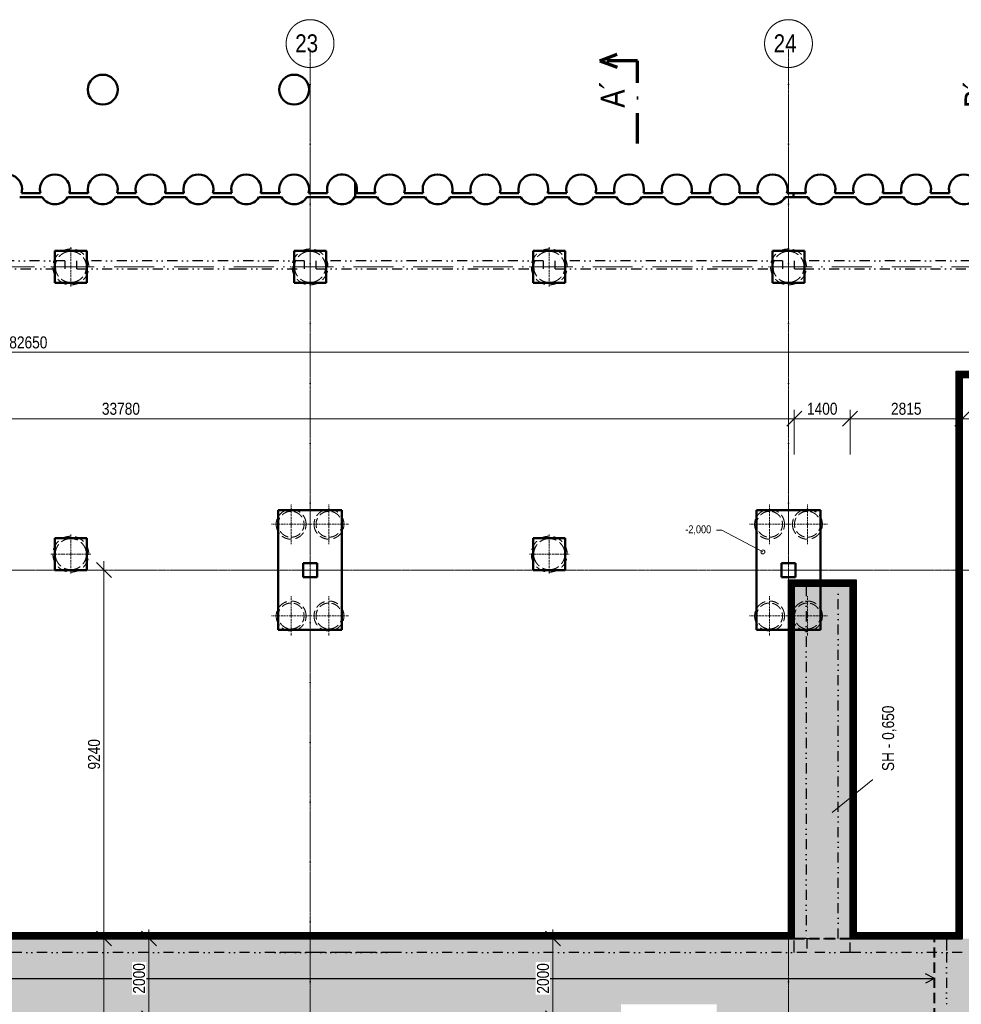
# Model space of a CAD drawing. Header units: millimetres. Extents: x -2694 to 670324, y -147023 to 76385.
# Tile 25 of 51: x 246357 to 269974, y 51690 to 76385. Entities that reach past the tile are written whole.
import ezdxf
from ezdxf import colors
from ezdxf.entities.mleader import LeaderData, LeaderLine
from ezdxf.math import Vec2, Vec3

# ---------------------------------------------------------------- set-up
doc = ezdxf.new("R2010")
doc.units = ezdxf.units.MM
doc.header["$LTSCALE"] = 10
for name, pattern in [('A_CARA_07', [7, 5, -2]), ('Carkovana 0.5x', [0.14, 0.1, -0.04]), ('Cerchovana 2x', [0.5, 0.3, -0.1, 0, -0.1]), ('DASHDOT', [25.4, 12.7, -6.35, 0, -6.35]), ('DASHED', [19.05, 12.7, -6.35]), ('DIVIDE', [31.75, 12.7, -6.35, 0, -6.35, 0, -6.35]), ('Teckovana', [0.06, 0, -0.06]), ('Čerchovaná 20mm', [3000, 2000, -500, 0, -500])]:
    doc.linetypes.add(name, pattern=pattern)
doc.layers.get('0').update_dxf_attribs({"lineweight": 20})
doc.layers.get('Defpoints').update_dxf_attribs({"lineweight": 20})
for name, color, linetype, lineweight in [('_A_OSY_HPFM', 253, 'DASHDOT', 13), ('A_KOTY', 7, 'Continuous', 13), ('A_LEGENDY', 21, 'Continuous', 13), ('A_REZY', 230, 'DASHDOT', 70), ('CA_NEVHRA', 43, 'A_CARA_07', 20), ('CA_POHHRA25', 7, 'Continuous', 20), ('CA_REZY', 1, 'Continuous', 40), ('CA_ZAKLADY25', 43, 'Continuous', 20)]:
    doc.layers.add(name, color=color, linetype=linetype, lineweight=lineweight)
doc.layers.add('A_SRAFY_ZB', color=7, linetype='Continuous', lineweight=13, true_color=0xc8c8c8, transparency=0.3)
doc.layers.add('B_PUD_ZAKLAD_TENKA_PODKLADNI_BETON_A_H.I.', color=7, linetype='Continuous', lineweight=30, true_color=0x05ff44)
doc.layers.add('B_PUD_ZAKLAD_TUCNA_ZAKLAD_SPARA', color=7, linetype='Continuous', lineweight=40, true_color=0xff054b)
doc.layers.add('Rastr', color=252, linetype='Teckovana', lineweight=20, plot=False)
doc.layers.add('Standard', color=131, linetype='Continuous', lineweight=20, transparency=0.25)
doc.styles.add('KÓTY', font='ARIALN.TTF')
doc.dimstyles.new('INPROS - 150', dxfattribs={"dimscale": 150, "dimtxt": 2, "dimasz": 2.5, "dimexe": 1.5, "dimexo": 2, "dimtad": 1, "dimdec": 0, "dimrnd": 5, "dimtxsty": 'KÓTY', "dimblk": 'OBLIQUE', "dimcen": 2.5, "dimdle": 1.5, "dimadec": 0, "dimazin": 0, "dimtfac": 1, "dimtdec": 0, "dimtmove": 2, "dimatfit": 3, "dimldrblk": 'OBLIQUE', "dimfxl": 6, "dimfxlon": 1, "dimtfill": 1, "dimlwd": -1, "dimlwe": -1, "dimarcsym": 0})

# ---------------------------------------------------------------- blocks, each defined once
blk = doc.blocks.new('OSY_HPFM')
at = {"layer": '_A_OSY_HPFM', "color": 7, "linetype": 'Čerchovaná 20mm', "lineweight": 9, "ltscale": 0.05, "transparency": 33554641}
for p, q in [((253640, -1496), (253640, 75185)), ((265640, -1496), (265640, 75185)), ((200726, 70185), (294667, 70185)), ((200726, 62580), (294667, 62580))]:
    blk.add_line(p, q, dxfattribs=at)
at = {"layer": '_A_OSY_HPFM', "color": 7, "lineweight": 9, "ltscale": 100, "transparency": 33554641}
for centre in [(253640, 75785), (265640, 75785)]:
    blk.add_circle(centre, 600, dxfattribs=at)
at = {"layer": '_A_OSY_HPFM', "color": 7, "lineweight": 9, "ltscale": 0.05, "transparency": 33554641, "style": 'KÓTY'}
for s, p in [('23', (253268, 75567)), ('24', (265268, 75567))]:
    blk.add_text(s, height=450, dxfattribs=at).set_placement(p)
blk = doc.blocks.new('zaklady hpfm')
at = {"layer": 'CA_ZAKLADY25', "color": 8, "lineweight": 50, "true_color": 0x7b7b7b}
for p, q in [((254768, 72312), (254768, 71930)), ((254768, 71930), (254768, 72312)), ((246357, 71930), (246923, 71930)), ((246878, 72033), (246402, 72033)), ((247557, 71930), (248123, 71930)), ((248078, 72033), (247602, 72033)), ((248757, 71930), (249323, 71930)), ((249278, 72033), (248802, 72033)), ((249957, 71930), (250523, 71930)), ((250478, 72033), (250002, 72033)), ((251157, 71930), (251723, 71930)), ((251678, 72033), (251202, 72033)), ((252357, 71930), (252923, 71930)), ((252878, 72033), (252402, 72033)), ((253557, 71930), (254123, 71930)), ((254078, 72033), (253602, 72033)), ((254757, 71930), (254768, 71930)), ((254768, 71930), (255323, 71930)), ((255278, 72033), (254802, 72033)), ((255957, 71930), (256523, 71930)), ((256478, 72033), (256002, 72033)), ((257157, 71930), (257723, 71930)), ((257678, 72033), (257202, 72033)), ((258357, 71930), (258923, 71930)), ((258878, 72033), (258402, 72033)), ((259557, 71930), (260123, 71930)), ((260078, 72033), (259602, 72033)), ((260757, 71930), (261323, 71930)), ((261278, 72033), (260802, 72033)), ((261957, 71930), (262523, 71930)), ((262478, 72033), (262002, 72033)), ((263157, 71930), (263723, 71930)), ((263678, 72033), (263202, 72033)), ((264357, 71930), (264923, 71930)), ((264878, 72033), (264402, 72033)), ((265557, 71930), (265768, 71930)), ((265768, 72033), (265602, 72033)), ((266078, 72033), (265768, 72033)), ((265768, 72033), (265768, 71930)), ((265768, 71930), (265768, 72033)), ((265768, 71930), (266123, 71930)), ((266757, 71930), (267323, 71930)), ((267278, 72033), (266802, 72033)), ((267957, 71930), (268523, 71930)), ((268478, 72033), (268002, 72033)), ((269157, 71930), (269723, 71930)), ((269678, 72033), (269202, 72033)), ((248040, 70585), (247240, 70585)), ((247240, 70585), (247240, 69785)), ((247240, 69785), (247240, 70585)), ((247240, 70585), (248040, 70585)), ((248040, 69785), (248040, 70585)), ((248040, 70585), (248040, 69785)), ((254040, 70585), (253240, 70585)), ((253240, 70585), (253240, 69785)), ((253240, 69785), (253240, 70585)), ((253240, 70585), (254040, 70585)), ((254040, 69785), (254040, 70585)), ((254040, 70585), (254040, 69785)), ((260040, 70585), (259240, 70585)), ((259240, 70585), (259240, 69785)), ((259240, 69785), (259240, 70585)), ((259240, 70585), (260040, 70585)), ((260040, 69785), (260040, 70585)), ((260040, 70585), (260040, 69785)), ((266040, 70585), (265240, 70585)), ((265240, 70585), (265240, 69785)), ((265240, 69785), (265240, 70585)), ((265240, 70585), (266040, 70585)), ((266040, 69785), (266040, 70585)), ((266040, 70585), (266040, 69785)), ((247240, 69785), (248040, 69785)), ((248040, 69785), (247240, 69785)), ((253240, 69785), (254040, 69785)), ((254040, 69785), (253240, 69785)), ((259240, 69785), (260040, 69785)), ((260040, 69785), (259240, 69785)), ((265240, 69785), (266040, 69785)), ((266040, 69785), (265240, 69785)), ((254440, 64080), (252840, 64080)), ((252840, 64080), (252840, 61080)), ((252840, 61080), (252840, 64080)), ((252840, 64080), (254440, 64080)), ((254440, 61080), (254440, 64080)), ((254440, 64080), (254440, 61080)), ((266440, 64080), (264840, 64080)), ((264840, 64080), (264840, 61080)), ((264840, 61080), (264840, 64080)), ((264840, 64080), (266440, 64080)), ((266440, 61080), (266440, 64080)), ((266440, 64080), (266440, 61080)), ((248040, 63380), (247240, 63380)), ((247240, 63380), (247240, 62580)), ((247240, 62580), (247240, 63380)), ((247240, 63380), (248040, 63380)), ((248040, 62580), (248040, 63380)), ((248040, 63380), (248040, 62580)), ((260040, 63380), (259240, 63380)), ((259240, 63380), (259240, 62580)), ((259240, 62580), (259240, 63380)), ((259240, 63380), (260040, 63380)), ((260040, 62580), (260040, 63380)), ((260040, 63380), (260040, 62580)), ((253465, 62755), (253815, 62755)), ((253465, 62405), (253465, 62755)), ((253815, 62755), (253465, 62755)), ((253465, 62755), (253465, 62405)), ((253815, 62755), (253815, 62405)), ((253815, 62405), (253815, 62755)), ((265465, 62755), (265815, 62755)), ((265465, 62405), (265465, 62755)), ((265815, 62755), (265465, 62755)), ((265465, 62755), (265465, 62405)), ((265815, 62755), (265815, 62405)), ((265815, 62405), (265815, 62755)), ((247240, 62580), (248040, 62580)), ((248040, 62580), (247240, 62580)), ((259240, 62580), (260040, 62580)), ((260040, 62580), (259240, 62580)), ((253815, 62405), (253465, 62405)), ((253465, 62405), (253815, 62405)), ((265815, 62405), (265465, 62405)), ((265465, 62405), (265815, 62405)), ((252840, 61080), (254440, 61080)), ((254440, 61080), (252840, 61080)), ((264840, 61080), (266440, 61080)), ((266440, 61080), (264840, 61080))]:
    blk.add_line(p, q, dxfattribs=at)
for centre, start, end in [((248440, 74630), 0, 180), ((253240, 74630), 0, 180), ((248440, 74630), 180, 0), ((253240, 74630), 180, 0), ((246040, 72130), 0, 180), ((247240, 72130), 0, 180), ((248440, 72130), 0, 180), ((249640, 72130), 0, 180), ((250840, 72130), 0, 180), ((252040, 72130), 0, 180), ((253240, 72130), 0, 180), ((254440, 72130), 28.997, 180), ((255640, 72130), 0, 180), ((256840, 72130), 0, 180), ((258040, 72130), 0, 180), ((259240, 72130), 0, 180), ((260440, 72130), 0, 180), ((261640, 72130), 0, 180), ((262840, 72130), 0, 180), ((264040, 72130), 0, 180), ((265240, 72130), 0, 180), ((266440, 72130), 0, 180), ((267640, 72130), 0, 180), ((268840, 72130), 0, 180), ((270040, 72130), 0, 180), ((246040, 72130), 345.0379, 360), ((247240, 72130), 180, 194.9621), ((247240, 72130), 345.0379, 0), ((248440, 72130), 180, 194.9621), ((248440, 72130), 345.0379, 360), ((249640, 72130), 180, 194.9621), ((249640, 72130), 345.0379, 0), ((250840, 72130), 180, 194.9621), ((250840, 72130), 345.0379, 360), ((252040, 72130), 180, 194.9621), ((252040, 72130), 345.0379, 360), ((253240, 72130), 180, 194.9621), ((253240, 72130), 345.0379, 360), ((254440, 72130), 180, 194.9621), ((254440, 72130), 0, 28.997), ((254440, 72130), 345.0379, 360), ((255640, 72130), 180, 194.9621), ((255640, 72130), 345.0379, 0), ((256840, 72130), 180, 194.9621), ((256840, 72130), 345.0379, 0), ((258040, 72130), 180, 194.9621), ((258040, 72130), 345.0379, 0), ((259240, 72130), 180, 194.9621), ((259240, 72130), 345.0379, 360), ((260440, 72130), 180, 194.9621), ((260440, 72130), 345.0379, 0), ((261640, 72130), 180, 194.9621), ((261640, 72130), 345.0379, 0), ((262840, 72130), 180, 194.9621), ((262840, 72130), 345.0379, 0), ((264040, 72130), 180, 194.9621), ((264040, 72130), 345.0379, 360), ((265240, 72130), 180, 194.9621), ((265240, 72130), 345.0379, 360), ((266440, 72130), 180, 194.9621), ((266440, 72130), 345.0379, 360), ((267640, 72130), 180, 194.9621), ((267640, 72130), 345.0379, 360), ((268840, 72130), 180, 194.9621), ((268840, 72130), 345.0379, 0), ((270040, 72130), 180, 194.9621), ((247240, 72130), 212.2955, 327.7045), ((248440, 72130), 212.2955, 327.7045), ((249640, 72130), 212.2955, 327.7045), ((250840, 72130), 212.2955, 327.7045), ((252040, 72130), 212.2955, 327.7045), ((253240, 72130), 212.2955, 327.7045), ((254440, 72130), 212.2955, 327.7045), ((255640, 72130), 212.2955, 327.7045), ((256840, 72130), 212.2955, 327.7045), ((258040, 72130), 212.2955, 327.7045), ((259240, 72130), 212.2955, 327.7045), ((260440, 72130), 212.2955, 327.7045), ((261640, 72130), 212.2955, 327.7045), ((262840, 72130), 212.2955, 327.7045), ((264040, 72130), 212.2955, 327.7045), ((265240, 72130), 212.2955, 327.7045), ((266440, 72130), 212.2955, 327.7045), ((267640, 72130), 212.2955, 327.7045), ((268840, 72130), 212.2955, 327.7045), ((270040, 72130), 212.2955, 327.7045)]:
    blk.add_arc(centre, 375, start, end, dxfattribs=at)
blk = doc.blocks.new('PRAHY')
at = {"layer": 'CA_REZY', "color": 251, "linetype": 'DIVIDE', "lineweight": 25, "ltscale": 2, "true_color": 0x646464}
for p, q in [((247490, -125643), (245635, -125643)), ((247490, -125643), (247490, -125643)), ((247490, -125643), (247490, -125843)), ((247790, -125843), (247790, -125643)), ((247790, -125643), (247790, -125643)), ((253490, -125643), (247790, -125643)), ((253490, -125643), (253490, -125643)), ((253490, -125643), (253490, -125843)), ((253790, -125843), (253790, -125643)), ((253790, -125643), (253790, -125643)), ((259490, -125643), (253790, -125643)), ((259490, -125643), (259490, -125643)), ((259490, -125643), (259490, -125843)), ((259790, -125843), (259790, -125643)), ((259790, -125643), (259790, -125643)), ((265490, -125643), (259790, -125643)), ((265490, -125643), (265490, -125643)), ((265490, -125643), (265490, -125843)), ((265790, -125843), (265790, -125643)), ((265790, -125643), (265790, -125643)), ((271490, -125643), (265790, -125643)), ((245745, -125843), (247490, -125843)), ((247790, -125843), (251695, -125843)), ((251695, -125843), (251795, -125843)), ((251795, -125843), (253490, -125843)), ((253790, -125843), (259490, -125843)), ((259790, -125843), (265490, -125843)), ((265790, -125843), (265925, -125843)), ((265925, -125843), (266025, -125843)), ((266025, -125843), (271490, -125843))]:
    blk.add_line(p, q, dxfattribs=at)
blk = doc.blocks.new('rastr jirka netisk')
at = {"layer": 'Rastr', "linetype": 'Cerchovana 2x', "lineweight": 5, "transparency": 33554508}
for p, q in [((253640, 260892), (253640, 199255)), ((265640, 260892), (265640, 199255)), ((300474, 247828), (185603, 247828))]:
    blk.add_line(p, q, dxfattribs=at)
blk = doc.blocks.new('PILOTY')
at = {"layer": 'CA_NEVHRA', "color": 8, "true_color": 0x7b7b7b}
for p, q in [((247640, -131209), (247640, -131010)), ((253640, -131209), (253640, -131010)), ((259640, -131209), (259640, -131010)), ((265640, -131209), (265640, -131010)), ((247640, -131510), (247640, -131209)), ((253640, -131510), (253640, -131209)), ((259640, -131510), (259640, -131209)), ((265640, -131510), (265640, -131209)), ((247440, -131510), (247140, -131510)), ((247640, -131510), (247440, -131510)), ((247640, -131510), (247640, -131809)), ((247640, -131510), (247840, -131510)), ((247840, -131510), (248140, -131510)), ((253440, -131510), (253140, -131510)), ((253640, -131510), (253440, -131510)), ((253640, -131510), (253640, -131809)), ((253640, -131510), (253840, -131510)), ((253840, -131510), (254140, -131510)), ((259440, -131510), (259140, -131510)), ((259640, -131510), (259440, -131510)), ((259640, -131510), (259640, -131809)), ((259640, -131510), (259840, -131510)), ((259840, -131510), (260140, -131510)), ((265440, -131510), (265140, -131510)), ((265640, -131510), (265440, -131510)), ((265640, -131510), (265640, -131809)), ((265640, -131510), (265840, -131510)), ((265840, -131510), (266140, -131510)), ((247640, -131809), (247640, -132010)), ((253640, -131809), (253640, -132010)), ((259640, -131809), (259640, -132010)), ((265640, -131809), (265640, -132010)), ((253165, -137965), (253165, -137465)), ((254115, -137965), (254115, -137465)), ((265165, -137965), (265165, -137465)), ((266115, -137965), (266115, -137465)), ((253165, -137965), (252665, -137965)), ((253165, -137965), (253165, -138014)), ((253165, -137965), (253665, -137965)), ((253165, -138014), (253165, -138465)), ((254115, -137965), (253615, -137965)), ((254115, -137965), (254115, -138014)), ((254115, -137965), (254615, -137965)), ((254115, -138014), (254115, -138465)), ((265165, -137965), (264665, -137965)), ((265165, -137965), (265165, -138014)), ((265165, -137965), (265665, -137965)), ((265165, -138014), (265165, -138465)), ((266115, -137965), (265615, -137965)), ((266115, -137965), (266115, -138014)), ((266115, -137965), (266615, -137965)), ((266115, -138014), (266115, -138465)), ((247640, -138409), (247640, -138215)), ((259640, -138409), (259640, -138215)), ((247640, -138715), (247640, -138409)), ((259640, -138715), (259640, -138409)), ((247440, -138715), (247140, -138715)), ((247640, -138715), (247440, -138715)), ((247640, -138715), (247640, -139009)), ((247640, -138715), (247840, -138715)), ((247840, -138715), (248140, -138715)), ((259440, -138715), (259140, -138715)), ((259640, -138715), (259440, -138715)), ((259640, -138715), (259640, -139009)), ((259640, -138715), (259840, -138715)), ((259840, -138715), (260140, -138715)), ((247640, -139009), (247640, -139215)), ((259640, -139009), (259640, -139215)), ((253165, -140214), (253165, -139765)), ((254115, -140214), (254115, -139765)), ((265165, -140214), (265165, -139765)), ((266115, -140214), (266115, -139765)), ((253165, -140265), (252665, -140265)), ((253165, -140265), (253165, -140214)), ((253165, -140265), (253665, -140265)), ((253165, -140265), (253165, -140765)), ((254115, -140265), (253615, -140265)), ((254115, -140265), (254115, -140214)), ((254115, -140265), (254115, -140765)), ((254115, -140265), (254615, -140265)), ((265165, -140265), (264665, -140265)), ((265165, -140265), (265165, -140214)), ((265165, -140265), (265665, -140265)), ((265165, -140265), (265165, -140765)), ((266115, -140265), (265615, -140265)), ((266115, -140265), (266115, -140214)), ((266115, -140265), (266115, -140765)), ((266115, -140265), (266615, -140265))]:
    blk.add_line(p, q, dxfattribs=at)
at = {"layer": 'CA_NEVHRA', "color": 8, "ltscale": 5, "true_color": 0x7b7b7b}
for centre, radius, start, end in [((247640, -131510), 450, 90, 270), ((247640, -131510), 450, 90, 270), ((247640, -131510), 390, 0, 180), ((247640, -131510), 390, 0, 180), ((247640, -131510), 450, 270, 90), ((247640, -131510), 450, 270, 90), ((253640, -131510), 450, 90, 270), ((253640, -131510), 450, 90, 270), ((253640, -131510), 390, 0, 180), ((253640, -131510), 390, 0, 180), ((253640, -131510), 450, 270, 90), ((253640, -131510), 450, 270, 90), ((259640, -131510), 450, 90, 270), ((259640, -131510), 450, 90, 270), ((259640, -131510), 390, 0, 180), ((259640, -131510), 390, 0, 180), ((259640, -131510), 450, 270, 90), ((259640, -131510), 450, 270, 90), ((265640, -131510), 450, 90, 270), ((265640, -131510), 450, 90, 270), ((265640, -131510), 390, 0, 180), ((265640, -131510), 390, 0, 180), ((265640, -131510), 450, 270, 90), ((265640, -131510), 450, 270, 90), ((247640, -131510), 390, 180, 0), ((247640, -131510), 390, 180, 0), ((253640, -131510), 390, 180, 0), ((253640, -131510), 390, 180, 0), ((259640, -131510), 390, 180, 0), ((259640, -131510), 390, 180, 0), ((265640, -131510), 390, 180, 0), ((265640, -131510), 390, 180, 0), ((253165, -137965), 375, 0, 180), ((253165, -137965), 375, 0, 180), ((253165, -137965), 325, 90, 270), ((253165, -137965), 325, 90, 270), ((253165, -137965), 325, 270, 90), ((253165, -137965), 325, 270, 90), ((254115, -137965), 375, 0, 180), ((254115, -137965), 375, 0, 180), ((254115, -137965), 325, 90, 270), ((254115, -137965), 325, 90, 270), ((254115, -137965), 325, 270, 90), ((254115, -137965), 325, 270, 90), ((265165, -137965), 375, 0, 180), ((265165, -137965), 375, 0, 180), ((265165, -137965), 325, 90, 270), ((265165, -137965), 325, 90, 270), ((265165, -137965), 325, 270, 90), ((265165, -137965), 325, 270, 90), ((266115, -137965), 375, 0, 180), ((266115, -137965), 375, 0, 180), ((266115, -137965), 325, 90, 270), ((266115, -137965), 325, 90, 270), ((266115, -137965), 325, 270, 90), ((266115, -137965), 325, 270, 90), ((253165, -137965), 375, 180, 0), ((253165, -137965), 375, 180, 0), ((254115, -137965), 375, 180, 0), ((254115, -137965), 375, 180, 0), ((265165, -137965), 375, 180, 0), ((265165, -137965), 375, 180, 0), ((266115, -137965), 375, 180, 0), ((266115, -137965), 375, 180, 0), ((247640, -138715), 450, 0, 180), ((247640, -138715), 450, 0, 180), ((259640, -138715), 450, 0, 180), ((259640, -138715), 450, 0, 180), ((247640, -138715), 390, 90, 270), ((247640, -138715), 390, 90, 270), ((247640, -138715), 390, 270, 90), ((247640, -138715), 390, 270, 90), ((259640, -138715), 390, 90, 270), ((259640, -138715), 390, 90, 270), ((259640, -138715), 390, 270, 90), ((259640, -138715), 390, 270, 90), ((247640, -138715), 450, 180, 0), ((247640, -138715), 450, 180, 0), ((259640, -138715), 450, 180, 0), ((259640, -138715), 450, 180, 0), ((253165, -140265), 375, 0, 180), ((253165, -140265), 375, 0, 180), ((253165, -140265), 325, 90, 270), ((253165, -140265), 325, 90, 270), ((253165, -140265), 325, 270, 90), ((253165, -140265), 325, 270, 90), ((254115, -140265), 375, 0, 180), ((254115, -140265), 375, 0, 180), ((254115, -140265), 325, 90, 270), ((254115, -140265), 325, 90, 270), ((254115, -140265), 325, 270, 90), ((254115, -140265), 325, 270, 90), ((265165, -140265), 375, 0, 180), ((265165, -140265), 375, 0, 180), ((265165, -140265), 325, 90, 270), ((265165, -140265), 325, 90, 270), ((265165, -140265), 325, 270, 90), ((265165, -140265), 325, 270, 90), ((266115, -140265), 375, 0, 180), ((266115, -140265), 375, 0, 180), ((266115, -140265), 325, 90, 270), ((266115, -140265), 325, 90, 270), ((266115, -140265), 325, 270, 90), ((266115, -140265), 325, 270, 90), ((253165, -140265), 375, 180, 0), ((253165, -140265), 375, 180, 0), ((254115, -140265), 375, 180, 0), ((254115, -140265), 375, 180, 0), ((265165, -140265), 375, 180, 0), ((265165, -140265), 375, 180, 0), ((266115, -140265), 375, 180, 0), ((266115, -140265), 375, 180, 0)]:
    blk.add_arc(centre, radius, start, end, dxfattribs=at)
blk = doc.blocks.new('_Small')
at = {"color": 0, "linetype": 'ByBlock', "lineweight": -2}
blk.add_circle((0, 0), 0.25, dxfattribs=at)
blk = doc.blocks.new('tvar betonu')
at = {"layer": 'Standard', "color": 13, "linetype": 'DIVIDE', "lineweight": 25, "ltscale": 2, "true_color": 0xff5252, "transparency": 33554687}
for p, q in [((265786, 53341), (265786, 62183)), ((265786, 62183), (266086, 62183)), ((266086, 62183), (266886, 62183)), ((266086, 62183), (266086, 53341)), ((266886, 53341), (266886, 62183)), ((266886, 62183), (267186, 62183)), ((267186, 62183), (267186, 53341)), ((266086, 53341), (265786, 53341)), ((267186, 53341), (266886, 53341)), ((232019, 53340), (266099, 53340)), ((266099, 53340), (266099, 52990)), ((267186, 52990), (267186, 53340)), ((267186, 53340), (269999, 53340)), ((266099, 52990), (232019, 52990)), ((255687, 52990), (252529, 52990)), ((267186, 52990), (266099, 52990)), ((269999, 52990), (267186, 52990)), ((269599, 52990), (269599, 51690))]:
    blk.add_line(p, q, dxfattribs=at)
at = {"layer": 'Standard', "color": 13, "linetype": 'Carkovana 0.5x', "lineweight": 25, "ltscale": 300, "true_color": 0xff5252, "transparency": 33554687}
for p, q in [((265786, 53341), (265786, 53340)), ((267186, 53341), (267186, 53340)), ((265786, 52990), (265786, 53340)), ((266099, 53340), (267186, 53340)), ((269599, 53340), (269599, 52990))]:
    blk.add_line(p, q, dxfattribs=at)
blk = doc.blocks.new('_Oblique')
at = {"color": 0, "linetype": 'ByBlock', "lineweight": -2}
blk.add_line((-0.5, -0.5), (0.5, 0.5), dxfattribs=at)
blk = doc.blocks.new('*D95')
at = {"layer": 'A_KOTY', "color": 0, "transparency": 16777216}
for p, q in [((232006, 65478), (232006, 66603)), ((265786, 65478), (265786, 66603)), ((231781, 66378), (266011, 66378))]:
    blk.add_line(p, q, dxfattribs=at)
at = {"layer": 'Defpoints', "color": 0, "transparency": 16777216}
for p in [(265786, 66378), (232006, 62183), (265786, 62183)]:
    blk.add_point(p, dxfattribs=at)
at = {"layer": 'A_KOTY', "color": 0, "transparency": 16777216, "xscale": 375, "yscale": 375, "zscale": 375, "rotation": 180}
blk.add_blockref('_Oblique', (232006, 66378), dxfattribs=at)
at = {"layer": 'A_KOTY', "color": 0, "transparency": 16777216, "xscale": 375, "yscale": 375, "zscale": 375}
blk.add_blockref('_Oblique', (265786, 66378), dxfattribs=at)
at = {"layer": 'A_KOTY', "color": 0, "transparency": 16777216, "insert": (248896, 66625), "char_height": 300, "attachment_point": 5, "style": 'KÓTY', "bg_fill": 3, "box_fill_scale": 1.1, "bg_fill_color": 256, "bg_fill_true_color": 13158600, "bg_fill_transparency": 0}
blk.add_mtext('33780', dxfattribs=at)
blk = doc.blocks.new('*D96')
at = {"layer": 'A_KOTY', "color": 0, "transparency": 16777216}
for p, q in [((265786, 65478), (265786, 66603)), ((267186, 65478), (267186, 66603)), ((265561, 66378), (267411, 66378))]:
    blk.add_line(p, q, dxfattribs=at)
at = {"layer": 'Defpoints', "color": 0, "transparency": 16777216}
for p in [(267186, 66378), (265786, 62183), (267186, 62183)]:
    blk.add_point(p, dxfattribs=at)
at = {"layer": 'A_KOTY', "color": 0, "transparency": 16777216, "xscale": 375, "yscale": 375, "zscale": 375, "rotation": 180}
blk.add_blockref('_Oblique', (265786, 66378), dxfattribs=at)
at = {"layer": 'A_KOTY', "color": 0, "transparency": 16777216, "xscale": 375, "yscale": 375, "zscale": 375}
blk.add_blockref('_Oblique', (267186, 66378), dxfattribs=at)
at = {"layer": 'A_KOTY', "color": 0, "transparency": 16777216, "insert": (266486, 66625), "char_height": 300, "attachment_point": 5, "style": 'KÓTY', "bg_fill": 3, "box_fill_scale": 1.1, "bg_fill_color": 256, "bg_fill_true_color": 13158600, "bg_fill_transparency": 0}
blk.add_mtext('1400', dxfattribs=at)
blk = doc.blocks.new('*D97')
at = {"layer": 'A_KOTY', "color": 0, "transparency": 16777216}
for p, q in [((269999, 67120), (269999, 66153)), ((267186, 65478), (267186, 66603)), ((266961, 66378), (270224, 66378))]:
    blk.add_line(p, q, dxfattribs=at)
at = {"layer": 'Defpoints', "color": 0, "transparency": 16777216}
for p in [(269999, 67420), (269999, 66378), (267186, 62183)]:
    blk.add_point(p, dxfattribs=at)
at = {"layer": 'A_KOTY', "color": 0, "transparency": 16777216, "xscale": 375, "yscale": 375, "zscale": 375, "rotation": 180}
blk.add_blockref('_Oblique', (267186, 66378), dxfattribs=at)
at = {"layer": 'A_KOTY', "color": 0, "transparency": 16777216, "xscale": 375, "yscale": 375, "zscale": 375}
blk.add_blockref('_Oblique', (269999, 66378), dxfattribs=at)
at = {"layer": 'A_KOTY', "color": 0, "transparency": 16777216, "insert": (268593, 66625), "char_height": 300, "attachment_point": 5, "style": 'KÓTY', "bg_fill": 3, "box_fill_scale": 1.1, "bg_fill_color": 256, "bg_fill_true_color": 13158600, "bg_fill_transparency": 0}
blk.add_mtext('2815', dxfattribs=at)
blk = doc.blocks.new('*D98')
at = {"layer": 'A_KOTY', "color": 0, "transparency": 16777216}
for p, q in [((269999, 67120), (269999, 66153)), ((271399, 67120), (271399, 66153)), ((269774, 66378), (271624, 66378))]:
    blk.add_line(p, q, dxfattribs=at)
at = {"layer": 'Defpoints', "color": 0, "transparency": 16777216}
for p in [(269999, 67420), (271399, 67420), (271399, 66378)]:
    blk.add_point(p, dxfattribs=at)
at = {"layer": 'A_KOTY', "color": 0, "transparency": 16777216, "xscale": 375, "yscale": 375, "zscale": 375, "rotation": 180}
blk.add_blockref('_Oblique', (269999, 66378), dxfattribs=at)
at = {"layer": 'A_KOTY', "color": 0, "transparency": 16777216, "xscale": 375, "yscale": 375, "zscale": 375}
blk.add_blockref('_Oblique', (271399, 66378), dxfattribs=at)
at = {"layer": 'A_KOTY', "color": 0, "transparency": 16777216, "insert": (270699, 66625), "char_height": 300, "attachment_point": 5, "style": 'KÓTY', "bg_fill": 3, "box_fill_scale": 1.1, "bg_fill_color": 256, "bg_fill_true_color": 13158600, "bg_fill_transparency": 0}
blk.add_mtext('1400', dxfattribs=at)
blk = doc.blocks.new('*D101')
at = {"layer": 'A_KOTY', "color": 0, "transparency": 16777216}
for p, q in [((205249, 67143), (205249, 68268)), ((287899, 67143), (287899, 68268)), ((205024, 68043), (288124, 68043))]:
    blk.add_line(p, q, dxfattribs=at)
at = {"layer": 'Defpoints', "color": 0, "transparency": 16777216}
for p in [(287899, 68043), (205249, 61020), (287899, 59620)]:
    blk.add_point(p, dxfattribs=at)
at = {"layer": 'A_KOTY', "color": 0, "transparency": 16777216, "xscale": 375, "yscale": 375, "zscale": 375, "rotation": 180}
blk.add_blockref('_Oblique', (205249, 68043), dxfattribs=at)
at = {"layer": 'A_KOTY', "color": 0, "transparency": 16777216, "xscale": 375, "yscale": 375, "zscale": 375}
blk.add_blockref('_Oblique', (287899, 68043), dxfattribs=at)
at = {"layer": 'A_KOTY', "color": 0, "transparency": 16777216, "insert": (246574, 68289), "char_height": 300, "attachment_point": 5, "style": 'KÓTY', "bg_fill": 3, "box_fill_scale": 1.1, "bg_fill_color": 256, "bg_fill_true_color": 13158600, "bg_fill_transparency": 0}
blk.add_mtext('82650', dxfattribs=at)
blk = doc.blocks.new('*D120')
at = {"layer": 'A_KOTY', "color": 0, "transparency": 16777216}
for p, q in [((248470, 62805), (248470, 53115)), ((248538, 62580), (248245, 62580)), ((248603, 53340), (248245, 53340))]:
    blk.add_line(p, q, dxfattribs=at)
at = {"layer": 'Defpoints', "color": 0, "transparency": 16777216}
for p in [(248838, 62580), (248470, 53340), (248903, 53340)]:
    blk.add_point(p, dxfattribs=at)
at = {"layer": 'A_KOTY', "color": 0, "transparency": 16777216, "xscale": 375, "yscale": 375, "zscale": 375}
for p, rotation in [((248470, 62580), 90), ((248470, 53340), 270)]:
    blk.add_blockref('_Oblique', p, dxfattribs=dict(at, rotation=rotation))
at = {"layer": 'A_KOTY', "color": 0, "transparency": 16777216, "insert": (248223, 57960), "char_height": 300, "attachment_point": 5, "rotation": 90, "style": 'KÓTY', "bg_fill": 3, "box_fill_scale": 1.1, "bg_fill_color": 256, "bg_fill_true_color": 13158600, "bg_fill_transparency": 0}
blk.add_mtext('9240', dxfattribs=at)
blk = doc.blocks.new('*D121')
at = {"layer": 'A_KOTY', "color": 0, "transparency": 16777216}
for p, q in [((249203, 53340), (249823, 53340)), ((249598, 53565), (249598, 51115)), ((250498, 51340), (249373, 51340))]:
    blk.add_line(p, q, dxfattribs=at)
at = {"layer": 'Defpoints', "color": 0, "transparency": 16777216}
for p in [(248903, 53340), (249598, 51340), (252849, 51340)]:
    blk.add_point(p, dxfattribs=at)
at = {"layer": 'A_KOTY', "color": 0, "transparency": 16777216, "xscale": 375, "yscale": 375, "zscale": 375}
for p, rotation in [((249598, 53340), 90), ((249598, 51340), 270)]:
    blk.add_blockref('_Oblique', p, dxfattribs=dict(at, rotation=rotation))
at = {"layer": 'A_KOTY', "color": 0, "transparency": 16777216, "insert": (249352, 52340), "char_height": 300, "attachment_point": 5, "rotation": 90, "style": 'KÓTY', "bg_fill": 3, "box_fill_scale": 1.1, "bg_fill_color": 256, "bg_fill_true_color": 13158600, "bg_fill_transparency": 0}
blk.add_mtext('2000', dxfattribs=at)
blk = doc.blocks.new('*D191')
at = {"layer": 'A_KOTY', "color": 0, "transparency": 16777216}
for p, q in [((259731, 51115), (259731, 53565)), ((260631, 53340), (259506, 53340)), ((260631, 51340), (259506, 51340))]:
    blk.add_line(p, q, dxfattribs=at)
at = {"layer": 'Defpoints', "color": 0, "transparency": 16777216}
for p in [(259731, 53340), (261436, 53340), (261436, 51340)]:
    blk.add_point(p, dxfattribs=at)
at = {"layer": 'A_KOTY', "color": 0, "transparency": 16777216, "xscale": 375, "yscale": 375, "zscale": 375}
for p, rotation in [((259731, 53340), 90), ((259731, 51340), 270)]:
    blk.add_blockref('_Oblique', p, dxfattribs=dict(at, rotation=rotation))
at = {"layer": 'A_KOTY', "color": 0, "transparency": 16777216, "insert": (259484, 52340), "char_height": 300, "attachment_point": 5, "rotation": 90, "style": 'KÓTY', "bg_fill": 3, "box_fill_scale": 1.1, "bg_fill_color": 256, "bg_fill_true_color": 13158600, "bg_fill_transparency": 0}
blk.add_mtext('2000', dxfattribs=at)
blk = doc.blocks.new('*D237')
at = {"layer": 'A_KOTY', "color": 0, "transparency": 16777216}
for p, q in [((248470, 53565), (248470, 18366)), ((249299, 53340), (248245, 53340)), ((249299, 18591), (248245, 18591))]:
    blk.add_line(p, q, dxfattribs=at)
at = {"layer": 'Defpoints', "color": 0, "transparency": 16777216}
for p in [(249599, 53340), (248470, 18591), (249599, 18591)]:
    blk.add_point(p, dxfattribs=at)
at = {"layer": 'A_KOTY', "color": 0, "transparency": 16777216, "xscale": 375, "yscale": 375, "zscale": 375}
for p, rotation in [((248470, 53340), 90), ((248470, 18591), 270)]:
    blk.add_blockref('_Oblique', p, dxfattribs=dict(at, rotation=rotation))
at = {"layer": 'A_KOTY', "color": 0, "transparency": 16777216, "insert": (248223, 35965), "char_height": 300, "attachment_point": 5, "rotation": 90, "style": 'KÓTY', "bg_fill": 3, "box_fill_scale": 1.1, "bg_fill_color": 256, "bg_fill_true_color": 13158600, "bg_fill_transparency": 0}
blk.add_mtext('34750', dxfattribs=at)

msp = doc.modelspace()

# ---------------------------------------------------------------- hatches: boundary and pattern name
at = {"layer": 'A_SRAFY_ZB', "linetype": 'Continuous', "lineweight": -3}
msp.add_hatch(color=256, dxfattribs=at).paths.add_polyline_path([(267186, 62182.9), (265786, 62182.9), (265786, 53341), (267186, 53340)])
h = msp.add_hatch(color=256, dxfattribs=at)
h.paths.add_polyline_path([(269299.5, 52340), (225337.5, 52340, -0.3723636), (225236.5, 52223.2), (225238.6, 51390), (230682.5, 51390), (230682.5, 51690), (233082.5, 51690), (233082.5, 51340), (240369.5, 51340), (241669.5, 51340), (252849.5, 51340), (254149.5, 51340), (261436.5, 51340), (261436.5, 51690), (263836.5, 51690), (263836.5, 51340), (269299.5, 51340)])
h.paths.add_polyline_path([(269299.5, 53341), (267186, 53341), (265786, 53341), (232012.7, 53340), (232012.7, 53350.2), (230619.5, 53348.1), (225233.7, 53340), (225235.9, 52456.8, -0.3738134), (225337.5, 52340), (269299.5, 52340)])
h.paths.add_polyline_path([(225337.5, 52340), (225236.2, 52340), (225236.5, 52223.2, 0.3723636)])
h.paths.add_polyline_path([(225235.9, 52456.8), (225236.2, 52340), (225337.5, 52340, 0.3738134)], flags=17)
h = msp.add_hatch(color=256, dxfattribs=at)
h.paths.add_polyline_path([(270421.3, 53340), (269999.5, 53340), (269299.5, 53340.2), (269299.5, 51340), (270421.3, 51340)])
h.paths.add_polyline_path([(271399.5, 52739.1), (271399.5, 53340), (270421.3, 53340), (270421.3, 51340), (271399.5, 51340), (271399.5, 51440)])
h.paths.add_polyline_path([(270421.3, 51340), (269299.5, 51340), (269299.5, 50835), (269299.5, 45635), (269299.5, 43290), (269299.5, 41890), (269299.5, 39850), (269299.5, 38450), (269299.5, 37700), (270421.3, 37700)])
h.paths.add_polyline_path([(271399.5, 50835), (271399.5, 51340), (270421.3, 51340), (270421.3, 37700), (271399.5, 37700), (271399.5, 38450), (271399.5, 39850), (271399.5, 41890), (271399.5, 43290), (271399.5, 45635)])

# ---------------------------------------------------------------- linework, layer by layer
at = {"layer": 'A_KOTY'}
msp.add_lwpolyline([(267757.3, 57325.2), (266738.5, 56497)], dxfattribs=at)
at = {"layer": 'A_REZY', "ltscale": 6}
for p, q in [((260909.1, 75355.9), (261340.8, 75516)), ((261849.1, 75355.9), (260909.1, 75355.9)), ((260909.1, 75355.9), (261340.8, 75195.7)), ((261849.1, 73280.2), (261849.1, 75355.9))]:
    msp.add_line(p, q, dxfattribs=at)
at = {"layer": 'B_PUD_ZAKLAD_TENKA_PODKLADNI_BETON_A_H.I.', "transparency": 33554559, "const_width": 140}
msp.add_lwpolyline([(241640, 53415), (265711, 53415), (265711, 62257.9), (267261, 62257.9), (267261, 53415), (269924.5, 53415), (269924.5, 67495), (271474.5, 67495), (271474.5, 52814.1), (286474.5, 52814.1), (286474.5, 59695), (287974.2, 59695), (288074.7, 30965), (281524.5, 30965), (281524.5, 32565), (277463.6, 32565), (277463.5, 30064.9), (278765, 30064.9), (278765, 26914.9), (276563.6, 26914.9), (276563.6, 25590.8)], dxfattribs=at)
at = {"layer": 'B_PUD_ZAKLAD_TENKA_PODKLADNI_BETON_A_H.I.'}
msp.add_lwpolyline([(241640, 53490), (265636, 53490), (265636, 62332.9), (267336, 62332.9), (267336, 53490), (269849.5, 53490), (269849.5, 67570), (271549.5, 67570), (271549.5, 52889.1), (286399.5, 52889.1), (286399.5, 59770), (288049, 59770), (288150, 30890), (281449.5, 30890), (281449.5, 32490), (277538.6, 32490), (277538.5, 30139.9), (278840, 30139.9), (278840, 26839.9), (276638.6, 26839.9), (276638.6, 25590.8)], dxfattribs=at)
at = {"layer": 'B_PUD_ZAKLAD_TUCNA_ZAKLAD_SPARA'}
for points in [[(267186, 53341), (269999.5, 53341), (269999.5, 67420), (271399.5, 67420), (271399.5, 52745)], [(265786, 53340), (265786, 62182.9), (267186, 62182.9), (267186, 53341)], [(232019.4, 53340), (265786, 53341)]]:
    msp.add_lwpolyline(points, dxfattribs=at)
at = {"layer": 'B_PUD_ZAKLAD_TUCNA_ZAKLAD_SPARA', "linetype": 'DASHED', "ltscale": 2}
for points in [[(265786, 53341), (267186, 53340)], [(269299.5, 51340), (269299.5, 53340)]]:
    msp.add_lwpolyline(points, dxfattribs=at)
at = {"layer": 'B_PUD_ZAKLAD_TUCNA_ZAKLAD_SPARA', "lineweight": 25}
for points in [[(225219.5, 52340), (269299.5, 52340), (269072.8, 52457.9)], [(225219.5, 52340), (269299.5, 52340), (269072.8, 52222)]]:
    msp.add_lwpolyline(points, dxfattribs=at)

# ---------------------------------------------------------------- block references
at = {"layer": '_A_OSY_HPFM'}
msp.add_blockref('OSY_HPFM', (0, 0), dxfattribs=at)
at = {"layer": 'CA_NEVHRA'}
msp.add_blockref('PILOTY', (0, 201694.5), dxfattribs=at)
at = {"layer": 'CA_POHHRA25'}
msp.add_blockref('PRAHY', (0, 195978.4), dxfattribs=at)
at = {"layer": 'CA_ZAKLADY25'}
msp.add_blockref('zaklady hpfm', (0, 0), dxfattribs=at)
at = {"layer": 'Rastr'}
msp.add_blockref('rastr jirka netisk', (0, -185247.8), dxfattribs=at)
at = {"layer": 'Standard', "color": 2}
msp.add_blockref('tvar betonu', (0, 0), dxfattribs=at)

# ---------------------------------------------------------------- texts
at = {"layer": 'A_REZY', "ltscale": 1.7, "style": 'KÓTY'}
for s, p in [('B´', (270654.1, 74175.8)), ('A´', (261530.6, 74175.8))]:
    msp.add_text(s, height=600, rotation=90, dxfattribs=at).set_placement(p)

# ---------------------------------------------------------------- next in the draw order: texts
at = {"layer": 'A_KOTY', "lineweight": 25, "transparency": 33554687, "insert": (268165.4, 58360.7), "char_height": 300, "attachment_point": 5, "rotation": 90, "style": 'KÓTY', "bg_fill": 3, "box_fill_scale": 1.75, "bg_fill_color": 256, "bg_fill_transparency": 0}
msp.add_mtext('SH - 0,650', dxfattribs=at)

# ---------------------------------------------------------------- next in the draw order: dimensions: what is measured, and where the dimension line sits
at = {"layer": 'A_KOTY'}
dim = msp.add_linear_dim(base=(259731.3, 53340), p1=(261436.5, 51340), p2=(261436.5, 53340), angle=90, dimstyle='INPROS - 150', dxfattribs=at)
dim.commit()
dim.dimension.update_dxf_attribs({"geometry": '*D191', "text_midpoint": (259484.3, 52340)})

# ---------------------------------------------------------------- next in the draw order: leaders
at = {"layer": 'A_LEGENDY', "color": 251, "true_color": 0x646464}
ml = msp.add_multileader_mtext('Standard', dxfattribs=at)
ml.set_content('-2,000', color=(100, 100, 100), style='KÓTY')
ml.set_leader_properties(color=256, linetype='Continuous', lineweight=-1)
ml.set_arrow_properties(name='SMALL')
ml.build(insert=Vec2(0, 0))
ml.multileader.update_dxf_attribs({"has_text_frame": 1, "text_left_attachment_type": 2, "text_right_attachment_type": 2, "dogleg_length": 66.7, "arrow_head_size": 200})
ctx = ml.context
ctx.base_point, ctx.char_height, ctx.arrow_head_size, ctx.landing_gap_size, ctx.plane_origin = Vec3(262901.4, 63582.5), 200, 200, 150, Vec3(266930.2, 71786.7)
ctx.left_attachment, ctx.right_attachment = 2, 2
notes = []
notes.append((ctx, [(1, (1, 1, 0), (263965.9, 63582.5), (-1, 0), 133.3, [(0, [(264997.9, 63036.7)], 0, [])])]))
ctx.mtext.insert, ctx.mtext.rotation, ctx.mtext.defined_height, ctx.mtext.flow_direction = Vec3(263051.4, 63702.6), 6.2831853, 318.5, 5
ctx.mtext.has_bg_fill, ctx.mtext.bg_color, ctx.mtext.bg_scale_factor, ctx.mtext.bg_transparency, ctx.mtext.use_window_bg_color = 1, -1027028792, 1.5, 0, 1
for ctx, leaders in notes:
    for number, flags, end, landing, length, lines in leaders:
        leader = LeaderData()
        leader.index, (leader.has_last_leader_line, leader.has_dogleg_vector, leader.attachment_direction) = number, flags
        leader.last_leader_point, leader.dogleg_vector, leader.dogleg_length = Vec3(end), Vec3(landing), length
        for number, points, colour, breaks in lines:
            line = LeaderLine()
            line.index, line.vertices, line.color, line.breaks = number, Vec3.list(points), colors.encode_raw_color(colour), breaks
            leader.lines.append(line)
        ctx.leaders.append(leader)

# ---------------------------------------------------------------- next in the draw order: dimensions: what is measured, and where the dimension line sits
at = {"layer": 'A_KOTY'}
dim = msp.add_linear_dim(base=(265786, 66378.5), p1=(232006, 62182.9), p2=(265786, 62182.9), dimstyle='INPROS - 150', dxfattribs=at)
dim.commit()
dim.dimension.update_dxf_attribs({"geometry": '*D95', "text_midpoint": (248896, 66625.4)})

# ---------------------------------------------------------------- next in the draw order: dimensions: what is measured, and where the dimension line sits
dim = msp.add_linear_dim(base=(267186, 66378.5), p1=(265786, 62182.9), p2=(267186, 62182.9), dimstyle='INPROS - 150', dxfattribs=at)
dim.commit()
dim.dimension.update_dxf_attribs({"geometry": '*D96', "text_midpoint": (266486, 66625.4)})

# ---------------------------------------------------------------- next in the draw order: dimensions: what is measured, and where the dimension line sits
dim = msp.add_linear_dim(base=(269999.4771, 66378.4729), p1=(267186.0011, 62182.8512), p2=(269999.4771, 67419.9512), dimstyle='INPROS - 150', dxfattribs=at)
dim.commit()
dim.dimension.update_dxf_attribs({"geometry": '*D97', "text_midpoint": (268592.7391, 66625.3948)})

# ---------------------------------------------------------------- next in the draw order: dimensions: what is measured, and where the dimension line sits
dim = msp.add_linear_dim(base=(271399.5, 66378.5), p1=(269999.5, 67420), p2=(271399.5, 67420), dimstyle='INPROS - 150', dxfattribs=at)
dim.commit()
dim.dimension.update_dxf_attribs({"geometry": '*D98', "text_midpoint": (270699.5, 66625.4)})

# ---------------------------------------------------------------- next in the draw order: dimensions: what is measured, and where the dimension line sits
dim = msp.add_linear_dim(base=(287899.5, 68042.5), p1=(205249.5, 61020), p2=(287899.5, 59620), dimstyle='INPROS - 150', dxfattribs=at)
dim.commit()
dim.dimension.update_dxf_attribs({"geometry": '*D101', "text_midpoint": (246574.5, 68289.4)})

# ---------------------------------------------------------------- next in the draw order: dimensions: what is measured, and where the dimension line sits
dim = msp.add_linear_dim(base=(248469.7, 53340.5), p1=(248837.8, 62579.9), p2=(248902.7, 53340.5), angle=90, dimstyle='INPROS - 150', dxfattribs=at)
dim.commit()
dim.dimension.update_dxf_attribs({"geometry": '*D120', "text_midpoint": (248222.8, 57960.2)})

# ---------------------------------------------------------------- next in the draw order: dimensions: what is measured, and where the dimension line sits
dim = msp.add_linear_dim(base=(249598.476211, 51339.9511631), p1=(248902.7012401, 53340.4511631), p2=(252849.4771368, 51339.9511631), angle=90, dimstyle='INPROS - 150', dxfattribs=at)
dim.commit()
dim.dimension.update_dxf_attribs({"geometry": '*D121', "text_midpoint": (249351.5543146, 52340.2011631)})

# ---------------------------------------------------------------- next in the draw order: dimensions: what is measured, and where the dimension line sits
dim = msp.add_linear_dim(base=(248469.7, 18590.8), p1=(249599, 53340), p2=(249599, 18590.8), angle=90, dimstyle='INPROS - 150', dxfattribs=at)
dim.commit()
dim.dimension.update_dxf_attribs({"geometry": '*D237', "text_midpoint": (248222.8, 35965.4)})

doc.saveas('drawing.dxf')
